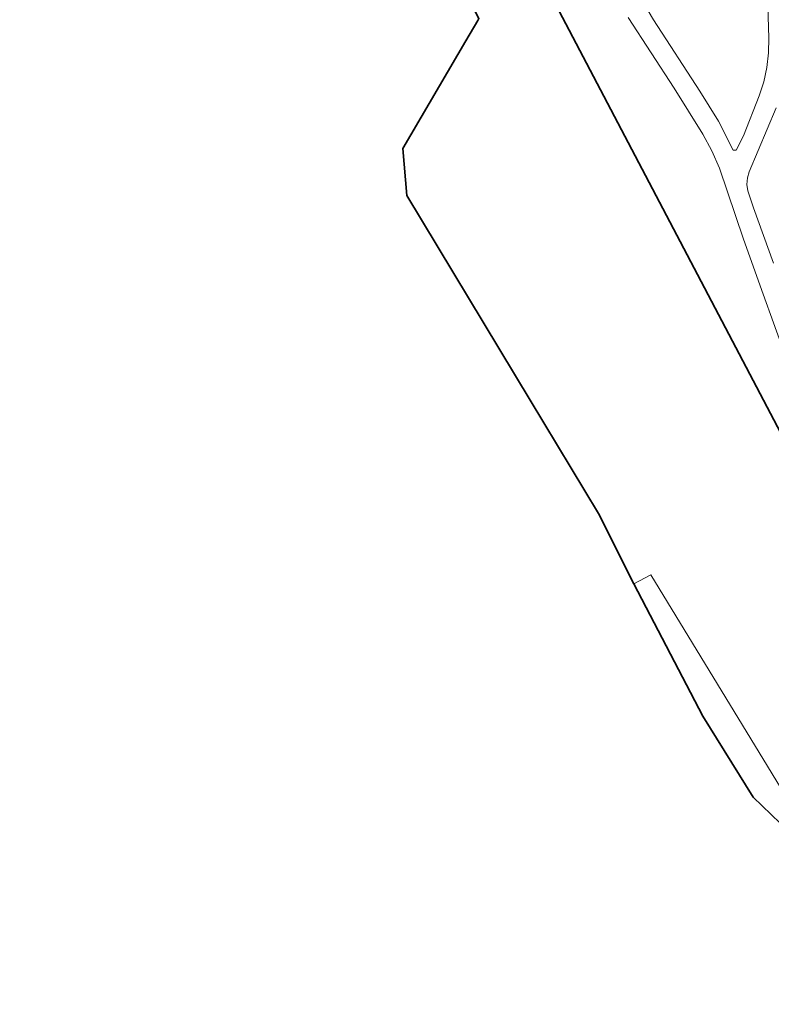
# Model space of a CAD drawing. Header units: metres. Extents: x 108651 to 109770, y 520801 to 521818.
# Tile 3 of 66: x 108849 to 108927, y 521099 to 521201. Entities that reach past the tile are written whole.
import ezdxf

# ---------------------------------------------------------------- set-up
doc = ezdxf.new("R2010")
doc.units = ezdxf.units.M
for name, color, linetype, lineweight in [('B-WE-GK-BESCHOEIING-G', 253, 'OB-BESCHOEIING-BLOK', 35), ('B-WE-GR-BOS_LOOF-GV', 253, 'Continuous', 13), ('B-WE-OG-WATER_SLOOT-GV', 253, 'Continuous', 18), ('B-WE-VH-VERHARDING_ASFALT-GV', 253, 'Continuous', 18)]:
    doc.layers.add(name, color=color, linetype=linetype, lineweight=lineweight)
doc.linetypes.add('OB-BESCHOEIING-BLOK', pattern='A,6,-1,[152,NLCS.SHX,S=2,R=0,X=-1,Y=0]', length=7)

msp = doc.modelspace()

# ---------------------------------------------------------------- linework, layer by layer
at = {"layer": 'B-WE-GK-BESCHOEIING-G', "flags": 128}
msp.add_lwpolyline([(108812.77, 521387.88), (108836.49, 521406.03), (108842.31, 521406.1), (108859.78, 521418.62), (108935.75, 521473.08), (108937.11, 521476.95), (108936.27, 521477.49), (108934.13, 521478.58), (108933.37, 521479.03), (108929.12, 521478.05), (108830.84, 521420.61), (108790.21, 521394.15), (108791.67, 521391), (108794.79, 521382.99), (108811.3, 521340.68), (108812.21, 521340.59), (108823.36, 521344.48), (108827.55, 521336.34), (108819.03, 521330.95), (108717.1, 521266.74), (108716.25, 521264.66), (108716.52, 521259.5), (108716.1, 521258.02), (108715.15, 521256.88), (108651.73, 521217.24), (108651.15, 521216.52), (108650.63, 521213.23), (108651.53, 521210.81), (108655.42, 521203.99), (108667.77, 521183.68), (108674.31, 521180.05), (108695.68, 521144.21), (108697.58, 521145.27), (108698.15, 521144.24), (108699.09, 521144.67), (108698.45, 521145.96), (108700.21, 521147.29), (108666.13, 521205.08), (108665.45, 521206.65), (108665.35, 521209.77), (108666.16, 521212.2), (108667.8, 521214.4), (108671.38, 521216.99), (108694.38, 521230.85), (108731.1, 521252.41), (108732.01, 521255.94), (108754.51, 521269.12), (108757.99, 521271.16), (108782.16, 521285.39), (108796.34, 521293.77), (108797.52, 521294.47), (108799.96, 521295.91), (108800.74, 521296.37), (108819.71, 521307.59), (108823, 521308.92), (108827.23, 521309.72), (108830.4, 521310), (108833.67, 521309.66), (108834.24, 521309.42), (108837.48, 521308.08), (108840.42, 521306.07), (108842.63, 521303.85), (108845.2, 521300.14), (108846.14, 521298.43), (108847.94, 521295.16), (108848.04, 521294.95), (108852.61, 521285.7), (108855.16, 521280.54), (108896.86, 521201.38), (108896.74, 521201.18), (108895.49, 521199.04), (108888.93, 521187.86), (108889.37, 521182.96), (108902.2, 521161.65), (108909.3, 521149.87), (108912.99, 521142.55), (108920.19, 521128.77), (108925.41, 521120.33), (108929.18, 521116.71), (108934.08, 521113.74), (108940.25, 521112.78), (108941.8, 521112.77), (108950.11, 521098.77), (108952.19, 521100.17), (108952.39, 521099.69), (108954.62, 521100.82), (108954.53, 521101.26), (108957.06, 521102.5), (108948.39, 521118.82), (108948.08, 521119.41), (108946.69, 521122.02), (108945.3, 521124.64), (108945.08, 521125.05), (108942.13, 521130.61), (108935.19, 521145.13), (108896.15, 521219.43)], dxfattribs=at)
at = {"layer": 'B-WE-GR-BOS_LOOF-GV', "flags": 128}
for points in [[(108896.15, 521219.43), (108935.19, 521145.13)], [(108928.63, 521166.72), (108926.47, 521172.68), (108924.4, 521178.4), (108921.92, 521185.79), (108921.13, 521187.61), (108920.19, 521189.35), (108917.21, 521194.12), (108912.41, 521201.48)]]:
    msp.add_lwpolyline(points, dxfattribs=at)
at = {"layer": 'B-WE-OG-WATER_SLOOT-GV', "flags": 128}
for points in [[(108935.19, 521145.13), (108896.15, 521219.43)], [(108896.86, 521201.38), (108896.74, 521201.18), (108895.49, 521199.04), (108888.93, 521187.86), (108889.37, 521182.96), (108902.2, 521161.65), (108904.94, 521157.1), (108909.3, 521149.87), (108912.99, 521142.55), (108914.76, 521143.48), (108926.91, 521123.55), (108929.23, 521119.75)]]:
    msp.add_lwpolyline(points, dxfattribs=at)
at = {"layer": 'B-WE-VH-VERHARDING_ASFALT-GV', "flags": 128}
for points in [[(108926.96, 521202.67), (108927.07, 521199.35), (108927.03, 521197.82), (108926.85, 521196.29), (108926.52, 521194.79), (108926.05, 521193.32), (108924.4, 521189.16), (108923.65, 521187.66), (108923.33, 521187.68), (108921.82, 521190.7), (108919.88, 521193.82), (108915.05, 521201.25), (108912.52, 521205.54)], [(108912.41, 521201.48), (108917.21, 521194.12), (108920.19, 521189.35), (108921.13, 521187.61), (108921.92, 521185.79), (108924.4, 521178.4), (108926.47, 521172.68), (108928.63, 521166.72)], [(108927.55, 521175.92), (108925.46, 521181.68), (108924.88, 521183.45), (108924.77, 521184.11), (108924.82, 521184.78), (108925.01, 521185.43), (108927.83, 521192.08)]]:
    msp.add_lwpolyline(points, dxfattribs=at)

doc.saveas('drawing.dxf')
